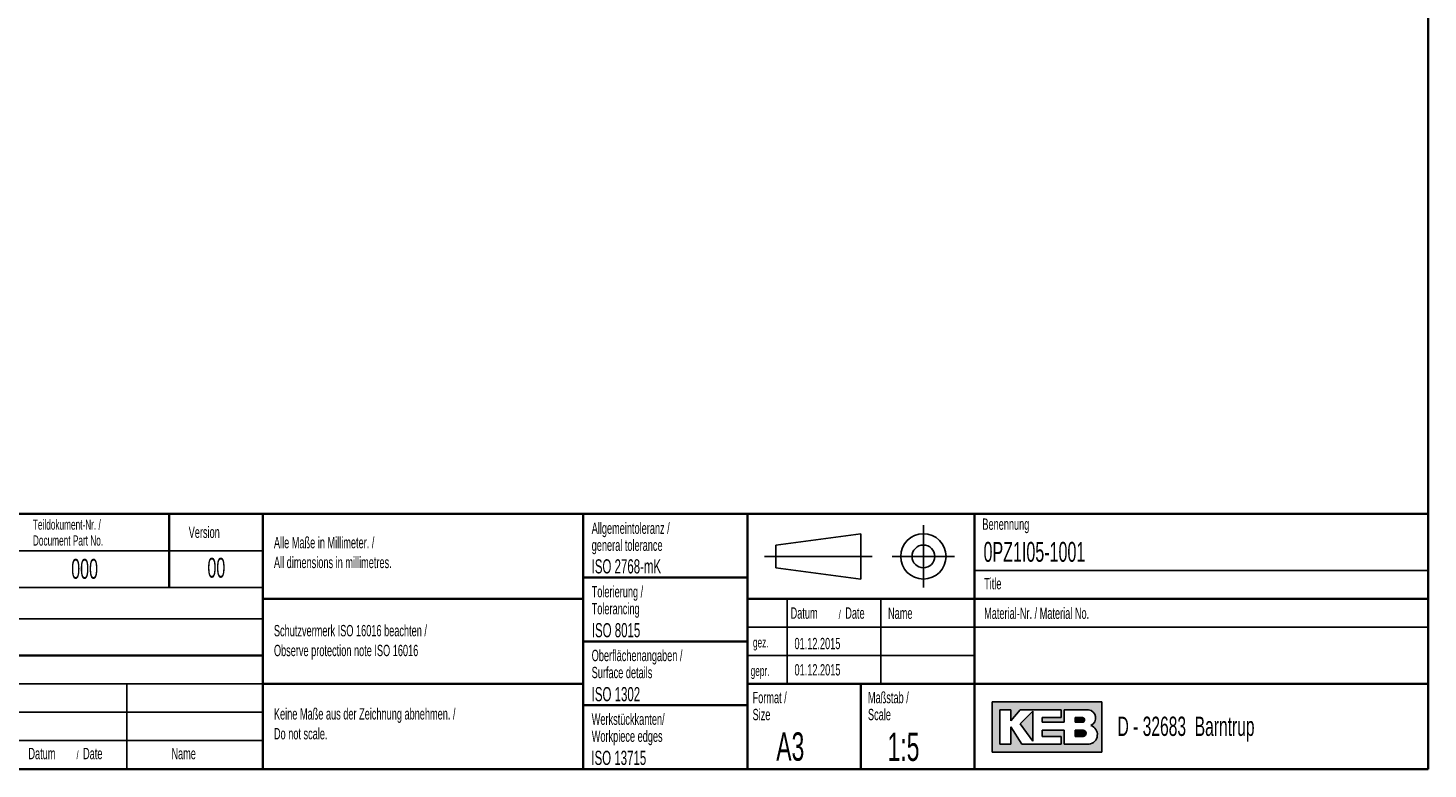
# Model space of a CAD drawing. Header units: millimetres. Extents: x 5 to 414, y 6 to 290.
# Tile 34 of 107: x 167 to 414, y 6 to 137. Entities that reach past the tile are written whole.
import ezdxf

# ---------------------------------------------------------------- set-up
doc = ezdxf.new("R2010")
doc.units = ezdxf.units.MM
doc.layers.add('SLD-0', color=7, linetype='Continuous')
doc.styles.add('SLDTEXTSTYLE0', font='TXT', dxfattribs={"width": 0.605})

msp = doc.modelspace()

# ---------------------------------------------------------------- hatches: boundary and pattern name
at = {"linetype": 'Continuous'}
h = msp.add_hatch(color=7, dxfattribs=at)
h.paths.add_polyline_path([(337.1115325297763, 8.982923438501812), (356.4899545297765, 8.982923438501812), (356.4899545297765, 17.8416306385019), (337.1115325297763, 17.8416306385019)], flags=0)
edge = h.paths.add_edge_path(flags=0)
edge.add_arc((353.9683524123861, 12.07023104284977), 1.720915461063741, -81.72003226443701, 70.17096003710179, ccw=False)
edge.add_line((354.2161818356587, 10.36725406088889), (354.1985643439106, 10.36709643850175))
edge.add_line((354.1985643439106, 10.36709643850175), (349.8459241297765, 10.36709643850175))
edge.add_line((349.8459241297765, 10.36709643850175), (349.8459241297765, 12.85860783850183))
edge.add_line((349.8459241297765, 12.85860783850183), (345.9702397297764, 12.85860783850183))
edge.add_line((345.9702397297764, 12.85860783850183), (345.9702397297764, 11.75126943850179))
edge.add_line((345.9702397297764, 11.75126943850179), (349.2922549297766, 11.75126943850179))
edge.add_line((349.2922549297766, 11.75126943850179), (349.2922549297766, 10.36709643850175))
edge.add_line((349.2922549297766, 10.36709643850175), (342.3713899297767, 10.36709643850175))
edge.add_line((342.3713899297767, 10.36709643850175), (340.4335477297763, 13.41227703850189))
edge.add_line((340.4335477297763, 13.41227703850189), (340.4335477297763, 10.36709643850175))
edge.add_line((340.4335477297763, 10.36709643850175), (338.4957055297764, 10.36709643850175))
edge.add_line((338.4957055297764, 10.36709643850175), (338.4957055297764, 16.45745763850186))
edge.add_line((338.4957055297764, 16.45745763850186), (340.4335477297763, 16.45745763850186))
edge.add_line((340.4335477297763, 16.45745763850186), (340.4335477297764, 14.51961543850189))
edge.add_line((340.4335477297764, 14.51961543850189), (342.0945553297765, 16.45745763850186))
edge.add_line((342.0945553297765, 16.45745763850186), (349.2922549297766, 16.45745763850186))
edge.add_line((349.2922549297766, 16.45745763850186), (349.2922549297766, 15.07328463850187))
edge.add_line((349.2922549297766, 15.07328463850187), (345.9702397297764, 15.07328463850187))
edge.add_line((345.9702397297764, 15.07328463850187), (345.9702397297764, 14.24278083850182))
edge.add_line((345.9702397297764, 14.24278083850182), (349.8459241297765, 14.24278083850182))
edge.add_line((349.8459241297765, 14.24278083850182), (349.8459241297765, 16.45745763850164))
edge.add_line((349.8459241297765, 16.45745763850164), (354.1189071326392, 16.45745763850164))
edge.add_line((354.1189071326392, 16.45745763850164), (354.1209064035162, 16.45745763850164))
edge.add_line((354.1209064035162, 16.45745763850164), (354.1213309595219, 16.45747829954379))
edge.add_arc((353.921544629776, 15.00868989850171), 1.462498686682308, -64.45894120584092, 82.14849338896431, ccw=False)
msp.add_hatch(color=7, dxfattribs=at).paths.add_polyline_path([(344.3092321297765, 10.92076563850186), (344.3092321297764, 16.18062303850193), (342.0945553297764, 13.96594623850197)], flags=0)
h = msp.add_hatch(dxfattribs=at)
h.set_pattern_fill('ANSI31', scale=40.64, angle=45, style=0)
h.set_pattern_definition([(90, (0, 0), (-129.032, 7.9e-15), [])])
h.paths.add_polyline_path([(344.3092321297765, 16.18062303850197), (344.3092321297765, 10.92076563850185), (342.0945553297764, 13.96594623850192)], flags=0)
h = msp.add_hatch(color=7, dxfattribs=at)
edge = h.paths.add_edge_path(flags=0)
edge.add_line((351.7837663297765, 14.24278083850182), (352.943359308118, 14.24278083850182))
edge.add_arc((353.022613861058, 14.65803273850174), 0.4227474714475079, 259.1945394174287, 460.8054605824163)
edge.add_line((352.9433593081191, 15.07328463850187), (351.7837663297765, 15.07328463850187))
edge.add_line((351.7837663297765, 15.07328463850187), (351.7837663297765, 14.24278083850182))
h = msp.add_hatch(color=7, dxfattribs=at)
edge = h.paths.add_edge_path(flags=0)
edge.add_line((351.7837663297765, 11.75126943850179), (353.1683495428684, 11.75126943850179))
edge.add_arc((353.1683495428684, 12.30493863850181), 0.5536692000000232, 270.0000000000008, 450.0000000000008)
edge.add_line((353.1683495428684, 12.85860783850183), (351.7837663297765, 12.85860783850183))
edge.add_line((351.7837663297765, 12.85860783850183), (351.7837663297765, 11.75126943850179))

# ---------------------------------------------------------------- linework, layer by layer
at = {"layer": 'SLD-0', "lineweight": 35}
for p, q in [((414, 6), (414, 288.5)), ((141, 51), (414, 51)), ((192, 51), (192, 38)), ((208.5, 51), (208.5, 6)), ((265, 51), (265, 6)), ((294, 51), (294, 6)), ((334, 51), (334, 6)), ((265, 39.75), (294, 39.75)), ((208.5, 36), (265, 36)), ((414, 36), (294, 36)), ((265, 28.5), (294, 28.5)), ((141, 26), (208.5, 26)), ((208.5, 21), (265, 21)), ((294, 21), (414, 21)), ((314, 21), (314, 6)), ((265, 17.25), (294, 17.25)), ((20, 6), (414, 6))]:
    msp.add_line(p, q, dxfattribs=at)
at = {"layer": 'SLD-0'}
for p, q in [((299, 45.5), (314, 47.5)), ((314, 47.5), (314, 39.5)), ((325, 49), (325, 38)), ((141, 44.5), (208.5, 44.5)), ((299, 45.5), (299, 41.5)), ((297, 43.5), (316, 43.5)), ((319.5, 43.5), (330.5, 43.5)), ((299, 41.5), (314, 39.5)), ((334, 41), (414, 41)), ((301, 36), (301, 21)), ((317.5, 36), (317.5, 21)), ((141, 32.5), (208.5, 32.5)), ((294, 31), (414, 31)), ((294, 26), (334, 26)), ((141, 21), (208.5, 21)), ((184.5, 21), (184.5, 6)), ((356.4899545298, 17.8416306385), (337.1115325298, 17.8416306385)), ((337.1115325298, 17.8416306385), (337.1115325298, 8.9829234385)), ((356.4899545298, 8.9829234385), (356.4899545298, 17.8416306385)), ((141, 16), (208.5, 16)), ((340.4335477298, 16.4574576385), (338.4957055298, 16.4574576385)), ((338.4957055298, 16.4574576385), (338.4957055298, 10.3670964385)), ((340.4335477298, 14.5196154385), (342.0945553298, 16.4574576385)), ((340.4335477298, 14.5196154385), (340.4335477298, 16.4574576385)), ((342.0945553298, 16.4574576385), (349.2922549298, 16.4574576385)), ((344.3092321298, 16.1806230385), (342.0945553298, 13.9659462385)), ((344.3092321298, 16.1806230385), (344.3092321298, 10.9207656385)), ((345.9702397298, 15.0732846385), (345.9702397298, 14.2427808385)), ((349.2922549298, 15.0732846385), (345.9702397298, 15.0732846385)), ((349.2922549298, 16.4574576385), (349.2922549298, 15.0732846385)), ((354.1189071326, 16.4574576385), (349.8459241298, 16.4574576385)), ((349.8459241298, 14.2427808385), (349.8459241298, 16.4574576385)), ((351.7837663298, 15.0732846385), (352.9433593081, 15.0732846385)), ((351.7837663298, 15.0732846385), (351.7837663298, 14.2427808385)), ((354.1189071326, 16.4574576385), (354.1209064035, 16.4574576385)), ((354.1209064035, 16.4574576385), (354.1213309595, 16.4574782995)), ((340.4335477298, 10.3670964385), (340.4335477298, 13.4122770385)), ((340.4335477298, 13.4122770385), (342.3713899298, 10.3670964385)), ((342.0945553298, 13.9659462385), (344.3092321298, 10.9207656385)), ((345.9702397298, 14.2427808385), (349.8459241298, 14.2427808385)), ((345.9702397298, 12.8586078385), (345.9702397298, 11.7512694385)), ((349.8459241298, 12.8586078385), (345.9702397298, 12.8586078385)), ((349.8459241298, 10.3670964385), (349.8459241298, 12.8586078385)), ((351.7837663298, 14.2427808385), (352.9433593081, 14.2427808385)), ((351.7837663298, 12.8586078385), (353.1683495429, 12.8586078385)), ((351.7837663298, 12.8586078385), (351.7837663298, 11.7512694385)), ((141, 11), (208.5, 11)), ((338.4957055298, 10.3670964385), (340.4335477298, 10.3670964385)), ((342.3713899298, 10.3670964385), (349.2922549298, 10.3670964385)), ((345.9702397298, 11.7512694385), (349.2922549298, 11.7512694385)), ((349.2922549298, 11.7512694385), (349.2922549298, 10.3670964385)), ((354.1985643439, 10.3670964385), (349.8459241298, 10.3670964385)), ((353.1683495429, 11.7512694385), (351.7837663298, 11.7512694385)), ((354.1985643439, 10.3670964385), (354.2161818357, 10.3672540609)), ((337.1115325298, 8.9829234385), (356.4899545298, 8.9829234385))]:
    msp.add_line(p, q, dxfattribs=at)
at = {"layer": 'SLD-0', "lineweight": 25}
msp.add_line((141, 38), (208.5, 38), dxfattribs=at)
at = {"layer": 'SLD-0', "color": 1, "linetype": 'Continuous'}
for p, q in [((356.4899545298, 17.8416306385), (337.1115325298, 17.8416306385)), ((337.1115325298, 17.8416306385), (337.1115325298, 8.9829234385)), ((356.4899545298, 8.9829234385), (356.4899545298, 17.8416306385)), ((340.4335477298, 16.4574576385), (338.4957055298, 16.4574576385)), ((338.4957055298, 16.4574576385), (338.4957055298, 10.3670964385)), ((340.4335477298, 14.5196154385), (342.0945553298, 16.4574576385)), ((340.4335477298, 14.5196154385), (340.4335477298, 16.4574576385)), ((342.0945553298, 16.4574576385), (349.2922549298, 16.4574576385)), ((344.3092321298, 16.1806230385), (342.0945553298, 13.9659462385)), ((344.3092321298, 16.1806230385), (344.3092321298, 10.9207656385)), ((345.9702397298, 15.0732846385), (345.9702397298, 14.2427808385)), ((349.2922549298, 15.0732846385), (345.9702397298, 15.0732846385)), ((349.2922549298, 16.4574576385), (349.2922549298, 15.0732846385)), ((354.1189071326, 16.4574576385), (349.8459241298, 16.4574576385)), ((349.8459241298, 14.2427808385), (349.8459241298, 16.4574576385)), ((351.7837663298, 15.0732846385), (352.9433593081, 15.0732846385)), ((351.7837663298, 15.0732846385), (351.7837663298, 14.2427808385)), ((354.1189071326, 16.4574576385), (354.1209064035, 16.4574576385)), ((354.1209064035, 16.4574576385), (354.1213309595, 16.4574782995)), ((340.4335477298, 10.3670964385), (340.4335477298, 13.4122770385)), ((340.4335477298, 13.4122770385), (342.3713899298, 10.3670964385)), ((342.0945553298, 13.9659462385), (344.3092321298, 10.9207656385)), ((345.9702397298, 14.2427808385), (349.8459241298, 14.2427808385)), ((345.9702397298, 12.8586078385), (345.9702397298, 11.7512694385)), ((349.8459241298, 12.8586078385), (345.9702397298, 12.8586078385)), ((349.8459241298, 10.3670964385), (349.8459241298, 12.8586078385)), ((351.7837663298, 14.2427808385), (352.9433593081, 14.2427808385)), ((351.7837663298, 12.8586078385), (353.165791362, 12.8586078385)), ((351.7837663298, 12.8586078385), (351.7837663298, 11.7512694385)), ((353.139497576, 12.8586078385), (353.165791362, 12.8586078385)), ((338.4957055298, 10.3670964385), (340.4335477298, 10.3670964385)), ((342.3713899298, 10.3670964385), (349.2922549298, 10.3670964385)), ((345.9702397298, 11.7512694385), (349.2922549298, 11.7512694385)), ((349.2922549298, 11.7512694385), (349.2922549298, 10.3670964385)), ((354.1985643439, 10.3670964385), (349.8459241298, 10.3670964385)), ((353.165791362, 11.7512694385), (351.7837663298, 11.7512694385)), ((354.1985643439, 10.3670964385), (354.2161818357, 10.3672540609)), ((337.1115325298, 8.9829234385), (356.4899545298, 8.9829234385))]:
    msp.add_line(p, q, dxfattribs=at)
at = {"layer": 'SLD-0'}
for radius in [4.000000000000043, 1.999999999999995]:
    msp.add_circle((325, 43.5), radius, dxfattribs=at)
for centre, radius, start, end in [((353.0226138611, 14.6580327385), 0.4227474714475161, 259.1945394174, 100.8054605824), ((353.9215446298, 15.0086898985), 1.462498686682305, 295.5410587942, 82.148493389), ((353.1683495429, 12.3049386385), 0.553669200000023, 270, 90), ((353.9683524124, 12.0702310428), 1.720915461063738, 278.2799677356, 70.1709600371)]:
    msp.add_arc(centre, radius, start, end, dxfattribs=at)
at = {"layer": 'SLD-0', "color": 1, "linetype": 'Continuous'}
for centre, radius, start, end in [((353.0226138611, 14.6580327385), 0.4227474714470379, 259.1945394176, 100.8054605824), ((353.9215446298, 15.0086898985), 1.462498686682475, 295.5410587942, 82.1484933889), ((353.165791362, 12.3049386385), 0.5536692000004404, 270, 90), ((353.9683524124, 12.0702310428), 1.720915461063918, 278.2799677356, 70.1709600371)]:
    msp.add_arc(centre, radius, start, end, dxfattribs=at)

# ---------------------------------------------------------------- texts
at = {"layer": 'SLD-0', "style": 'SLDTEXTSTYLE0'}
for s, insert, char_height, attachment_point in [('Teildokument-Nr. /', (167.9553890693, 50.0073193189), 1.8, 1), ('Teildokument-Nr. /', (167.9553890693, 50.0073193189), 1.8, 1), ('Allgemeintoleranz /', (266.5043854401, 49.4784419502), 2, 1), ('Allgemeintoleranz /', (266.5043854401, 49.4784419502), 2, 1), ('Benennung', (335.4092408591, 50.1865848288), 2, 1), ('Benennung', (335.4092408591, 50.1865848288), 2, 1), ('Document Part No.', (167.9553890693, 47.2073194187), 1.8, 1), ('Document Part No.', (167.9553890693, 47.2073194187), 1.8, 1), ('Version', (195.4285083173, 48.7601484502), 2, 1), ('Version', (195.4285083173, 48.7601484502), 2, 1), ('Alle Maße in Millimeter. /', (210.4639500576, 46.9388226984), 2, 1), ('Alle Maße in Millimeter. /', (210.4639500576, 46.9388226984), 2, 1), ('general tolerance', (266.5043854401, 46.4784419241), 2, 1), ('general tolerance', (266.5043854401, 46.4784419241), 2, 1), ('0PZ1I05-1001', (335.6141479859, 46.0524973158), 3.5, 1), ('000', (174.7110122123, 43.0580823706), 3.5, 1), ('000', (174.7110122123, 43.0580823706), 3.5, 1), ('00', (200.3072819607, 43.2527124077), 3.5, 2), ('00', (200.3072819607, 43.2527124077), 3.5, 2), ('All dimensions in millimetres.', (210.4639500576, 43.4388225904), 2, 1), ('All dimensions in millimetres.', (210.4639500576, 43.4388225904), 2, 1), ('ISO 2768-mK', (266.4940938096, 42.9932287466), 2.5, 1), ('ISO 2768-mK', (266.4940938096, 42.9932287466), 2.5, 1), ('Title', (335.7169273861, 39.7051426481), 2, 1), ('Title', (335.7169273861, 39.7051426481), 2, 1), ('Tolerierung /', (266.5022836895, 38.2785453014), 2, 1), ('Tolerierung /', (266.5022836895, 38.2785453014), 2, 1), ('Projekt-Nr. / Projekt No.', (142.3453712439, 36.4834466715), 2, 1), ('Projekt-Nr. / Projekt No.', (142.3453712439, 36.4834466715), 2, 1), ('Tolerancing', (266.5022836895, 35.2785452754), 2, 1), ('Tolerancing', (266.5022836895, 35.2785452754), 2, 1), ('Material-Nr. / Material No.', (335.7169273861, 34.4793879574), 2, 1), ('Material-Nr. / Material No.', (335.7169273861, 34.4793879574), 2, 1), ('Datum', (301.5861619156, 34.5042457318), 2, 1), ('Datum', (301.5861619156, 34.5042457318), 2, 1), ('/', (310.0691478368, 34.0041563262), 1.5, 1), ('/', (310.0691478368, 34.0041563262), 1.5, 1), ('Date', (311.2253980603, 34.5042457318), 2, 1), ('Date', (311.2253980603, 34.5042457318), 2, 1), ('Name', (318.770034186, 34.4793879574), 2, 1), ('Name', (318.770034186, 34.4793879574), 2, 1), ('Schutzvermerk ISO 16016 beachten /', (210.4639500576, 31.4058096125), 2, 1), ('Schutzvermerk ISO 16016 beachten /', (210.4639500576, 31.4058096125), 2, 1), ('ISO 8015', (266.5277662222, 31.732972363), 2.5, 1), ('ISO 8015', (266.5277662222, 31.732972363), 2.5, 1), ('Observe protection note ISO 16016', (210.4639500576, 27.9058095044), 2, 1), ('Observe protection note ISO 16016', (210.4639500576, 27.9058095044), 2, 1), ('Oberflächenangaben /', (266.5027641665, 27.0232290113), 2, 1), ('Oberflächenangaben /', (266.5027641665, 27.0232290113), 2, 1), ('gez.', (294.9470592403, 29.2328921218), 1.8, 1), ('gez.', (294.9470592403, 29.2328921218), 1.8, 1), ('01.12.2015', (302.2675768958, 29.1309188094), 2, 1), ('01.12.2015', (302.2675768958, 29.1309188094), 2, 1), ('Änderungen / Modifications', (142.0531077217, 24.5619096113), 2, 1), ('Änderungen / Modifications', (142.0531077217, 24.5619096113), 2, 1), ('Surface details', (266.5027641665, 24.0232289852), 2, 1), ('Surface details', (266.5027641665, 24.0232289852), 2, 1), ('gepr.', (294.5445949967, 24.2118970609), 1.8, 1), ('gepr.', (294.5445949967, 24.2118970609), 1.8, 1), ('01.12.2015', (302.2740564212, 24.493506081), 2, 1), ('01.12.2015', (302.2740564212, 24.493506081), 2, 1), ('ISO 1302', (266.5038336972, 20.4529504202), 2.5, 1), ('ISO 1302', (266.5038336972, 20.4529504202), 2.5, 1), ('Format /', (294.8790098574, 19.606905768), 2, 1), ('Format /', (294.8790098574, 19.606905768), 2, 1), ('Maßstab /', (315.2314641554, 19.6069055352), 2, 1), ('Maßstab /', (315.2314641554, 19.6069055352), 2, 1), ('Keine Maße aus der Zeichnung abnehmen. /', (210.4639500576, 16.7290049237), 2, 1), ('Keine Maße aus der Zeichnung abnehmen. /', (210.4639500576, 16.7290049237), 2, 1), ('Werkstückkanten/', (266.5090753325, 15.7906368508), 2, 1), ('Werkstückkanten/', (266.5090753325, 15.7906368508), 2, 1), ('Size', (294.8790098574, 16.6069057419), 2, 1), ('Size', (294.8790098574, 16.6069057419), 2, 1), ('Scale', (315.2314641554, 16.6069055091), 2, 1), ('Scale', (315.2314641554, 16.6069055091), 2, 1), ('D - 32683  Barntrup', (359.2462456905, 15.2346359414), 3.4, 1), ('Do not scale.', (210.4639500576, 13.2290048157), 2, 1), ('Do not scale.', (210.4639500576, 13.2290048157), 2, 1), ('Workpiece edges', (266.5090753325, 12.7906368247), 2, 1), ('Workpiece edges', (266.5090753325, 12.7906368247), 2, 1), ('A3', (299.0566699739, 12.4626222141), 5, 1), ('A3', (299.0566699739, 12.4626222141), 5, 1), ('1:5', (318.6833009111, 12.426931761), 5, 1), ('1:5', (318.6833009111, 12.426931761), 5, 1), ('Datum', (167.1621105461, 9.7290049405), 2, 1), ('Datum', (167.1621105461, 9.7290049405), 2, 1), ('/', (175.6450964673, 9.2289155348), 1.5, 1), ('/', (175.6450964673, 9.2289155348), 1.5, 1), ('Date', (176.8013466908, 9.7290049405), 2, 1), ('Date', (176.8013466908, 9.7290049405), 2, 1), ('Name', (192.3861688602, 9.7290049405), 2, 1), ('Name', (192.3861688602, 9.7290049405), 2, 1), ('ISO 13715', (266.4472726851, 9.2160422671), 2.5, 1), ('ISO 13715', (266.4472726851, 9.2160422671), 2.5, 1)]:
    msp.add_mtext(s, dxfattribs=dict(at, insert=insert, char_height=char_height, attachment_point=attachment_point))

doc.saveas('drawing.dxf')
